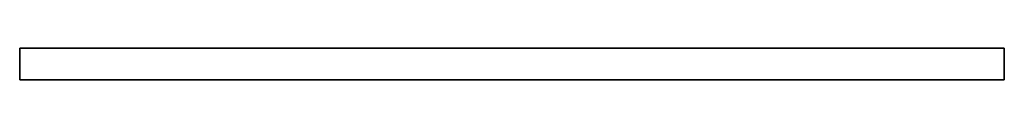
# Model space of a CAD drawing. Header units: millimetres. Extents: x 0 to 1700, y -28 to 28.
import ezdxf

# ---------------------------------------------------------------- set-up
doc = ezdxf.new("R2010")
doc.units = ezdxf.units.MM
doc.header["$LTSCALE"] = 10
doc.layers.add('3DD-cke-_BESCH_sich_laufhor_hilf', color=1, linetype='Continuous')
doc.layers.add('3DD-cke-_BESCH_sich_laufhor_hilf_wnz', color=1, linetype='Continuous')

msp = doc.modelspace()

# ---------------------------------------------------------------- linework, layer by layer
at = {"layer": '3DD-cke-_BESCH_sich_laufhor_hilf_wnz'}
msp.add_polyline3d([(0, -27.5, 15), (0, -27.5, 15), (0, -27.5, 15), (0, -27.5, 15), (0, -27.5, 15), (0, -27.5, 15), (0, -27.5, 0), (0, 27.5, 0), (0, 27.5, 15), (0, 27.5, 0), (1700, 27.5, 0), (1700, 27.5, 15), (1700, 27.5, 0), (1700, -27.5, 0), (1700, -27.5, 15), (1700, -27.5, 0), (0, -27.5, 0), (0, -27.5, 15), (0, 27.5, 15), (1700, 27.5, 15), (1700, -27.5, 15), (0, -27.5, 15)], dxfattribs=at)

# ---------------------------------------------------------------- meshes
at = {"layer": '3DD-cke-_BESCH_sich_laufhor_hilf'}
mesh = msp.add_polymesh((6, 3), dxfattribs=at)
for k, corner in enumerate([(1700, -27.5, 15), (1700, -27.5), (1700, -27.5), (0, -27.5, 15), (0, -27.5), (0, -27.5), (0, 27.5, 15), (0, 27.5), (0, -27.5), (1700, 27.5, 15), (1700, 27.5), (1700, -27.5), (1700, 27.5, 15), (1700, 27.5, 15), (1700, -27.5, 15), (0, 27.5, 15), (0, 27.5, 15), (0, -27.5, 15)]):
    mesh.set_mesh_vertex(divmod(k, 3), corner)

doc.saveas('drawing.dxf')
